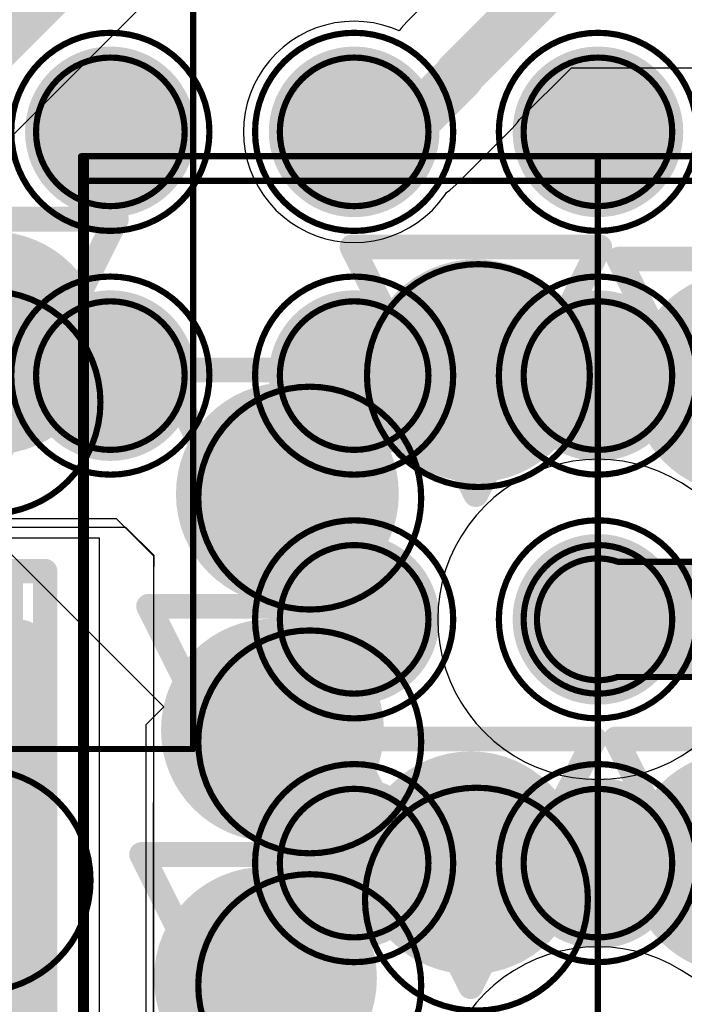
# Model space of a CAD drawing. Header units: inches. Extents: x -2.3 to 12.7, y -2.8 to 6.7.
# Tile 93 of 171: x 0.3185 to 0.3721, y 0.8944 to 0.9739. Entities that reach past the tile are written whole.
import ezdxf

# ---------------------------------------------------------------- set-up
doc = ezdxf.new("R2010")
doc.units = ezdxf.units.IN
doc.header["$MEASUREMENT"] = 0
for name, color, linetype in [('Bottom Layer', 5, 'Continuous'), ('Bottom Paste', 16, 'Continuous'), ('Bottom Solder', 6, 'Continuous'), ('Drill Drawing', 1, 'Continuous'), ('fanoutbga', 56, 'Continuous'), ('L2_GND1', 16, 'Continuous'), ('L3_PWR1', 130, 'Continuous'), ('M14 Component Bodies Bottom', 56, 'Continuous'), ('M6 Assembly Bottom', 56, 'Continuous'), ('PCB_dimesnion_airgap_trace_width', 56, 'Continuous'), ('Top Layer', 1, 'Continuous'), ('Top Paste', 8, 'Continuous'), ('Top Solder', 216, 'Continuous'), ('Via Holes', 16, 'Continuous')]:
    doc.layers.add(name, color=color, linetype=linetype)
doc.styles.add('Arial', font='txt', dxfattribs={"height": 0.2})

# ---------------------------------------------------------------- blocks, each defined once
blk = doc.blocks.new('AMF0102A_MFG_36')
at = {"layer": 'Top Layer'}
h = blk.add_hatch(color=1, dxfattribs=at)
edge = h.paths.add_edge_path()
edge.add_arc((-0.108268, 0.108268), 0.004921, 0, 360)
h = blk.add_hatch(color=1, dxfattribs=at)
edge = h.paths.add_edge_path()
edge.add_arc((-0.088583, 0.108268), 0.004921, 0, 360)
h = blk.add_hatch(color=1, dxfattribs=at)
edge = h.paths.add_edge_path()
edge.add_arc((-0.068898, 0.108268), 0.004921, 0, 360)
h = blk.add_hatch(color=1, dxfattribs=at)
edge = h.paths.add_edge_path()
edge.add_arc((-0.049213, 0.108268), 0.004921, 0, 360)
h = blk.add_hatch(color=1, dxfattribs=at)
edge = h.paths.add_edge_path()
edge.add_arc((-0.108268, 0.088583), 0.004921, 0, 360)
h = blk.add_hatch(color=1, dxfattribs=at)
edge = h.paths.add_edge_path()
edge.add_arc((-0.088583, 0.088583), 0.004921, 0, 360)
h = blk.add_hatch(color=1, dxfattribs=at)
edge = h.paths.add_edge_path()
edge.add_arc((-0.068898, 0.088583), 0.004921, 0, 360)
h = blk.add_hatch(color=1, dxfattribs=at)
edge = h.paths.add_edge_path()
edge.add_arc((-0.049213, 0.088583), 0.004921, 0, 360)
h = blk.add_hatch(color=1, dxfattribs=at)
edge = h.paths.add_edge_path()
edge.add_arc((-0.108268, 0.068898), 0.004921, 0, 360)
h = blk.add_hatch(color=1, dxfattribs=at)
edge = h.paths.add_edge_path()
edge.add_arc((-0.088583, 0.068898), 0.004921, 0, 360)
at = {"layer": 'Top Paste'}
h = blk.add_hatch(color=8, dxfattribs=at)
edge = h.paths.add_edge_path()
edge.add_arc((-0.108268, 0.108268), 0.004921, 0, 360)
h = blk.add_hatch(color=8, dxfattribs=at)
edge = h.paths.add_edge_path()
edge.add_arc((-0.088583, 0.108268), 0.004921, 0, 360)
h = blk.add_hatch(color=8, dxfattribs=at)
edge = h.paths.add_edge_path()
edge.add_arc((-0.068898, 0.108268), 0.004921, 0, 360)
h = blk.add_hatch(color=8, dxfattribs=at)
edge = h.paths.add_edge_path()
edge.add_arc((-0.049213, 0.108268), 0.004921, 0, 360)
h = blk.add_hatch(color=8, dxfattribs=at)
edge = h.paths.add_edge_path()
edge.add_arc((-0.108268, 0.088583), 0.004921, 0, 360)
h = blk.add_hatch(color=8, dxfattribs=at)
edge = h.paths.add_edge_path()
edge.add_arc((-0.088583, 0.088583), 0.004921, 0, 360)
h = blk.add_hatch(color=8, dxfattribs=at)
edge = h.paths.add_edge_path()
edge.add_arc((-0.068898, 0.088583), 0.004921, 0, 360)
h = blk.add_hatch(color=8, dxfattribs=at)
edge = h.paths.add_edge_path()
edge.add_arc((-0.049213, 0.088583), 0.004921, 0, 360)
h = blk.add_hatch(color=8, dxfattribs=at)
edge = h.paths.add_edge_path()
edge.add_arc((-0.108268, 0.068898), 0.004921, 0, 360)
h = blk.add_hatch(color=8, dxfattribs=at)
edge = h.paths.add_edge_path()
edge.add_arc((-0.088583, 0.068898), 0.004921, 0, 360)
at = {"layer": 'Top Solder'}
for points in [[(-0.104823, 0.108268, 0.00689, 0.00689, 1), (-0.111713, 0.108268, 0.00689, 0.00689, 1)], [(-0.085138, 0.108268, 0.00689, 0.00689, 1), (-0.092028, 0.108268, 0.00689, 0.00689, 1)], [(-0.065453, 0.108268, 0.00689, 0.00689, 1), (-0.072343, 0.108268, 0.00689, 0.00689, 1)], [(-0.045768, 0.108268, 0.00689, 0.00689, 1), (-0.052658, 0.108268, 0.00689, 0.00689, 1)], [(-0.113435, 0.108268, 0.003445, 0.003445, 1), (-0.10999, 0.108268, 0.003445, 0.003445, 1)], [(-0.106545, 0.108268, 0.003445, 0.003445, 1), (-0.1031, 0.108268, 0.003445, 0.003445, 1)], [(-0.09375, 0.108268, 0.003445, 0.003445, 1), (-0.090305, 0.108268, 0.003445, 0.003445, 1)], [(-0.08686, 0.108268, 0.003445, 0.003445, 1), (-0.083415, 0.108268, 0.003445, 0.003445, 1)], [(-0.074065, 0.108268, 0.003445, 0.003445, 1), (-0.07062, 0.108268, 0.003445, 0.003445, 1)], [(-0.067175, 0.108268, 0.003445, 0.003445, 1), (-0.06373, 0.108268, 0.003445, 0.003445, 1)], [(-0.05438, 0.108268, 0.003445, 0.003445, 1), (-0.050935, 0.108268, 0.003445, 0.003445, 1)], [(-0.04749, 0.108268, 0.003445, 0.003445, 1), (-0.044045, 0.108268, 0.003445, 0.003445, 1)], [(-0.104823, 0.088583, 0.00689, 0.00689, 1), (-0.111713, 0.088583, 0.00689, 0.00689, 1)], [(-0.085138, 0.088583, 0.00689, 0.00689, 1), (-0.092028, 0.088583, 0.00689, 0.00689, 1)], [(-0.065453, 0.088583, 0.00689, 0.00689, 1), (-0.072343, 0.088583, 0.00689, 0.00689, 1)], [(-0.045768, 0.088583, 0.00689, 0.00689, 1), (-0.052658, 0.088583, 0.00689, 0.00689, 1)], [(-0.113435, 0.088583, 0.003445, 0.003445, 1), (-0.10999, 0.088583, 0.003445, 0.003445, 1)], [(-0.106545, 0.088583, 0.003445, 0.003445, 1), (-0.1031, 0.088583, 0.003445, 0.003445, 1)], [(-0.09375, 0.088583, 0.003445, 0.003445, 1), (-0.090305, 0.088583, 0.003445, 0.003445, 1)], [(-0.08686, 0.088583, 0.003445, 0.003445, 1), (-0.083415, 0.088583, 0.003445, 0.003445, 1)], [(-0.074065, 0.088583, 0.003445, 0.003445, 1), (-0.07062, 0.088583, 0.003445, 0.003445, 1)], [(-0.067175, 0.088583, 0.003445, 0.003445, 1), (-0.06373, 0.088583, 0.003445, 0.003445, 1)], [(-0.05438, 0.088583, 0.003445, 0.003445, 1), (-0.050935, 0.088583, 0.003445, 0.003445, 1)], [(-0.04749, 0.088583, 0.003445, 0.003445, 1), (-0.044045, 0.088583, 0.003445, 0.003445, 1)], [(-0.104823, 0.068898, 0.00689, 0.00689, 1), (-0.111713, 0.068898, 0.00689, 0.00689, 1)], [(-0.085138, 0.068898, 0.00689, 0.00689, 1), (-0.092028, 0.068898, 0.00689, 0.00689, 1)], [(-0.113435, 0.068898, 0.003445, 0.003445, 1), (-0.10999, 0.068898, 0.003445, 0.003445, 1)], [(-0.106545, 0.068898, 0.003445, 0.003445, 1), (-0.1031, 0.068898, 0.003445, 0.003445, 1)], [(-0.09375, 0.068898, 0.003445, 0.003445, 1), (-0.090305, 0.068898, 0.003445, 0.003445, 1)], [(-0.08686, 0.068898, 0.003445, 0.003445, 1), (-0.083415, 0.068898, 0.003445, 0.003445, 1)]]:
    blk.add_lwpolyline(points, format="xyseb", close=True, dxfattribs=at)
blk = doc.blocks.new('0402S_B_64')
at = {"layer": 'Bottom Layer'}
for points in [[(-0.0125, 0.012), (-0.0125, -0.012), (-0.0275, -0.012), (-0.0275, 0.012)], [(0.0275, 0.012), (0.0275, -0.012), (0.0125, -0.012), (0.0125, 0.012)]]:
    blk.add_hatch(color=5, dxfattribs=at).paths.add_polyline_path(points)
at = {"layer": 'Bottom Paste'}
for points in [[(-0.0125, 0.012), (-0.0125, -0.012), (-0.0275, -0.012), (-0.0275, 0.012)], [(0.0275, 0.012), (0.0275, -0.012), (0.0125, -0.012), (0.0125, 0.012)]]:
    blk.add_hatch(color=16, dxfattribs=at).paths.add_polyline_path(points)
at = {"layer": 'Bottom Solder'}
for points in [[(-0.0125, 0.012), (-0.0125, -0.012), (-0.0275, -0.012), (-0.0275, 0.012)], [(0.0275, 0.012), (0.0275, -0.012), (0.0125, -0.012), (0.0125, 0.012)]]:
    blk.add_hatch(color=6, dxfattribs=at).paths.add_polyline_path(points)
at = {"layer": 'M14 Component Bodies Bottom'}
for points in [[(0.021654, 0.011811, 0.003937, 0.003937, 0), (-0.021653, 0.011811, 0.003937, 0.003937, 0)], [(-0.021653, -0.011811, 0.003937, 0.003937, 0), (-0.021653, 0.011811, 0.003937, 0.003937, 0)], [(-0.01378, -0.011811, 0.003937, 0.003937, 0), (-0.01378, 0.011811, 0.003937, 0.003937, 0)], [(0.01378, -0.011811, 0.003937, 0.003937, 0), (0.01378, 0.011811, 0.003937, 0.003937, 0)], [(0.021654, -0.011811, 0.003937, 0.003937, 0), (0.021654, 0.011811, 0.003937, 0.003937, 0)], [(0.021654, -0.011811, 0.003937, 0.003937, 0), (-0.021653, -0.011811, 0.003937, 0.003937, 0)]]:
    blk.add_lwpolyline(points, format="xyseb", dxfattribs=at)
for points in [[(-0.022638, 0.011811, 0.001969, 0.001969, 1), (-0.020669, 0.011811, 0.001969, 0.001969, 1)], [(-0.022638, 0.011811, 0.001969, 0.001969, 1), (-0.020669, 0.011811, 0.001969, 0.001969, 1)], [(-0.014764, 0.011811, 0.001969, 0.001969, 1), (-0.012795, 0.011811, 0.001969, 0.001969, 1)], [(0.012795, 0.011811, 0.001969, 0.001969, 1), (0.014764, 0.011811, 0.001969, 0.001969, 1)], [(0.020669, 0.011811, 0.001969, 0.001969, 1), (0.022638, 0.011811, 0.001969, 0.001969, 1)], [(0.020669, 0.011811, 0.001969, 0.001969, 1), (0.022638, 0.011811, 0.001969, 0.001969, 1)], [(-0.022638, -0.011811, 0.001969, 0.001969, 1), (-0.020669, -0.011811, 0.001969, 0.001969, 1)], [(-0.022638, -0.011811, 0.001969, 0.001969, 1), (-0.020669, -0.011811, 0.001969, 0.001969, 1)], [(-0.014764, -0.011811, 0.001969, 0.001969, 1), (-0.012795, -0.011811, 0.001969, 0.001969, 1)], [(0.012795, -0.011811, 0.001969, 0.001969, 1), (0.014764, -0.011811, 0.001969, 0.001969, 1)], [(0.020669, -0.011811, 0.001969, 0.001969, 1), (0.022638, -0.011811, 0.001969, 0.001969, 1)], [(0.020669, -0.011811, 0.001969, 0.001969, 1), (0.022638, -0.011811, 0.001969, 0.001969, 1)]]:
    blk.add_lwpolyline(points, format="xyseb", close=True, dxfattribs=at)
at = {"layer": 'M6 Assembly Bottom'}
for points in [[(-0.027559, -0.01378, 0.001969, 0.001969, 0), (-0.027559, 0.01378, 0.001969, 0.001969, 0)], [(0.027559, 0.01378, 0.001969, 0.001969, 0), (-0.027559, 0.01378, 0.001969, 0.001969, 0)], [(0.027559, -0.01378, 0.001969, 0.001969, 0), (0.027559, 0.01378, 0.001969, 0.001969, 0)], [(0.027559, -0.01378, 0.001969, 0.001969, 0), (-0.027559, -0.01378, 0.001969, 0.001969, 0)]]:
    blk.add_lwpolyline(points, format="xyseb", dxfattribs=at)
for points in [[(-0.028051, 0.01378, 0.000984, 0.000984, 1), (-0.027067, 0.01378, 0.000984, 0.000984, 1)], [(-0.028051, 0.01378, 0.000984, 0.000984, 1), (-0.027067, 0.01378, 0.000984, 0.000984, 1)], [(0.027067, 0.01378, 0.000984, 0.000984, 1), (0.028051, 0.01378, 0.000984, 0.000984, 1)], [(0.027067, 0.01378, 0.000984, 0.000984, 1), (0.028051, 0.01378, 0.000984, 0.000984, 1)], [(-0.028051, -0.01378, 0.000984, 0.000984, 1), (-0.027067, -0.01378, 0.000984, 0.000984, 1)], [(-0.028051, -0.01378, 0.000984, 0.000984, 1), (-0.027067, -0.01378, 0.000984, 0.000984, 1)], [(0.027067, -0.01378, 0.000984, 0.000984, 1), (0.028051, -0.01378, 0.000984, 0.000984, 1)], [(0.027067, -0.01378, 0.000984, 0.000984, 1), (0.028051, -0.01378, 0.000984, 0.000984, 1)]]:
    blk.add_lwpolyline(points, format="xyseb", close=True, dxfattribs=at)
at = {"layer": 'M6 Assembly Bottom', "style": 'Arial', "text_generation_flag": 2}
blk.add_text('C18', height=0.015, rotation=-180, dxfattribs=at).set_placement((-0.018863, 0.008086))

msp = doc.modelspace()

# ---------------------------------------------------------------- hatches: boundary and pattern name
at = {"layer": 'Bottom Layer'}
h = msp.add_hatch(color=5, dxfattribs=at)
edge = h.paths.add_edge_path()
edge.add_arc((0.31627, 0.947795), 0.009, 0, 360)
h = msp.add_hatch(color=5, dxfattribs=at)
edge = h.paths.add_edge_path()
edge.add_arc((0.355295, 0.945551), 0.009, 0, 360)
h = msp.add_hatch(color=5, dxfattribs=at)
edge = h.paths.add_edge_path()
edge.add_arc((0.376846, 0.944568), 0.009, 0, 360)
h = msp.add_hatch(color=5, dxfattribs=at)
edge = h.paths.add_edge_path()
edge.add_arc((0.340081, 0.935607), 0.009, 0, 360)
h = msp.add_hatch(color=5, dxfattribs=at)
edge = h.paths.add_edge_path()
edge.add_arc((0.338875, 0.916531), 0.009, 0, 360)
h = msp.add_hatch(color=5, dxfattribs=at)
edge = h.paths.add_edge_path()
edge.add_arc((0.354881, 0.905814), 0.009, 0, 360)
h = msp.add_hatch(color=5, dxfattribs=at)
edge = h.paths.add_edge_path()
edge.add_arc((0.376588, 0.905819), 0.009, 0, 360)
h = msp.add_hatch(color=5, dxfattribs=at)
edge = h.paths.add_edge_path()
edge.add_arc((0.338309, 0.896489), 0.009, 0, 360)
at = {"layer": 'L2_GND1'}
h = msp.add_hatch(color=16, dxfattribs=at)
edge = h.paths.add_edge_path()
edge.add_arc((0.31627, 0.947795), 0.009, 0, 360)
h = msp.add_hatch(color=16, dxfattribs=at)
edge = h.paths.add_edge_path()
edge.add_arc((0.355295, 0.945551), 0.009, 0, 360)
h = msp.add_hatch(color=16, dxfattribs=at)
edge = h.paths.add_edge_path()
edge.add_arc((0.376846, 0.944568), 0.009, 0, 360)
h = msp.add_hatch(color=16, dxfattribs=at)
edge = h.paths.add_edge_path()
edge.add_arc((0.340081, 0.935607), 0.009, 0, 360)
h = msp.add_hatch(color=16, dxfattribs=at)
edge = h.paths.add_edge_path()
edge.add_arc((0.338875, 0.916531), 0.009, 0, 360)
h = msp.add_hatch(color=16, dxfattribs=at)
edge = h.paths.add_edge_path()
edge.add_arc((0.354881, 0.905814), 0.009, 0, 360)
h = msp.add_hatch(color=16, dxfattribs=at)
edge = h.paths.add_edge_path()
edge.add_arc((0.376588, 0.905819), 0.009, 0, 360)
h = msp.add_hatch(color=16, dxfattribs=at)
edge = h.paths.add_edge_path()
edge.add_arc((0.338309, 0.896489), 0.009, 0, 360)
at = {"layer": 'L3_PWR1'}
h = msp.add_hatch(color=130, dxfattribs=at)
edge = h.paths.add_edge_path()
edge.add_arc((0.31627, 0.947795), 0.009, 0, 360)
h = msp.add_hatch(color=130, dxfattribs=at)
edge = h.paths.add_edge_path()
edge.add_arc((0.355295, 0.945551), 0.009, 0, 360)
h = msp.add_hatch(color=130, dxfattribs=at)
edge = h.paths.add_edge_path()
edge.add_arc((0.376846, 0.944568), 0.009, 0, 360)
h = msp.add_hatch(color=130, dxfattribs=at)
edge = h.paths.add_edge_path()
edge.add_arc((0.340081, 0.935607), 0.009, 0, 360)
h = msp.add_hatch(color=130, dxfattribs=at)
edge = h.paths.add_edge_path()
edge.add_arc((0.338875, 0.916531), 0.009, 0, 360)
h = msp.add_hatch(color=130, dxfattribs=at)
edge = h.paths.add_edge_path()
edge.add_arc((0.354881, 0.905814), 0.009, 0, 360)
h = msp.add_hatch(color=130, dxfattribs=at)
edge = h.paths.add_edge_path()
edge.add_arc((0.376588, 0.905819), 0.009, 0, 360)
h = msp.add_hatch(color=130, dxfattribs=at)
edge = h.paths.add_edge_path()
edge.add_arc((0.338309, 0.896489), 0.009, 0, 360)
at = {"layer": 'Top Layer'}
h = msp.add_hatch(color=1, dxfattribs=at)
edge = h.paths.add_edge_path()
edge.add_arc((0.31627, 0.947795), 0.009, 0, 360)
h = msp.add_hatch(color=1, dxfattribs=at)
edge = h.paths.add_edge_path()
edge.add_arc((0.355295, 0.945551), 0.009, 0, 360)
h = msp.add_hatch(color=1, dxfattribs=at)
edge = h.paths.add_edge_path()
edge.add_arc((0.376846, 0.944568), 0.009, 0, 360)
h = msp.add_hatch(color=1, dxfattribs=at)
edge = h.paths.add_edge_path()
edge.add_arc((0.340081, 0.935607), 0.009, 0, 360)
h = msp.add_hatch(color=1, dxfattribs=at)
edge = h.paths.add_edge_path()
edge.add_arc((0.338875, 0.916531), 0.009, 0, 360)
h = msp.add_hatch(color=1, dxfattribs=at)
edge = h.paths.add_edge_path()
edge.add_arc((0.354881, 0.905814), 0.009, 0, 360)
h = msp.add_hatch(color=1, dxfattribs=at)
edge = h.paths.add_edge_path()
edge.add_arc((0.376588, 0.905819), 0.009, 0, 360)
h = msp.add_hatch(color=1, dxfattribs=at)
edge = h.paths.add_edge_path()
edge.add_arc((0.338309, 0.896489), 0.009, 0, 360)
at = {"layer": 'Via Holes'}
h = msp.add_hatch(color=7, dxfattribs=at)
edge = h.paths.add_edge_path()
edge.add_arc((0.31627, 0.947795), 0.004, 0, 360)
h = msp.add_hatch(color=7, dxfattribs=at)
edge = h.paths.add_edge_path()
edge.add_arc((0.355295, 0.945551), 0.004, 0, 360)
h = msp.add_hatch(color=7, dxfattribs=at)
edge = h.paths.add_edge_path()
edge.add_arc((0.340081, 0.935607), 0.004, 0, 360)
h = msp.add_hatch(color=7, dxfattribs=at)
edge = h.paths.add_edge_path()
edge.add_arc((0.338875, 0.916531), 0.004, 0, 360)
h = msp.add_hatch(color=7, dxfattribs=at)
edge = h.paths.add_edge_path()
edge.add_arc((0.354881, 0.905814), 0.004, 0, 360)
h = msp.add_hatch(color=7, dxfattribs=at)
edge = h.paths.add_edge_path()
edge.add_arc((0.338309, 0.896489), 0.004, 0, 360)

# ---------------------------------------------------------------- linework, layer by layer
at = {"layer": 'Bottom Layer'}
for p, q in [((0.326272, 0.933596), (0.29699, 0.933596)), ((0.329294, 0.930574), (0.326272, 0.933596)), ((0.329294, 0.878005), (0.329294, 0.930574))]:
    msp.add_line(p, q, dxfattribs=at)
at = {"layer": 'Bottom Solder'}
for p, q in [((0.32525, 0.932902), (0.229561, 0.932902)), ((0.327044, 0.932902), (0.32525, 0.932902)), ((0.329311, 0.930635), (0.327044, 0.932902)), ((0.329308, 0.928839), (0.329311, 0.930635)), ((0.32924, 0.877797), (0.329308, 0.928839))]:
    msp.add_line(p, q, dxfattribs=at)
at = {"layer": 'Drill Drawing'}
for points in [[(0.30627, 0.957795, 0.002, 0.002, 0), (0.32627, 0.957795, 0.002, 0.002, 0)], [(0.31627, 0.937795, 0.002, 0.002, 0), (0.32627, 0.957795, 0.002, 0.002, 0)], [(0.345295, 0.955551, 0.002, 0.002, 0), (0.365295, 0.955551, 0.002, 0.002, 0)], [(0.345295, 0.955551, 0.002, 0.002, 0), (0.355295, 0.935551, 0.002, 0.002, 0)], [(0.355295, 0.935551, 0.002, 0.002, 0), (0.365295, 0.955551, 0.002, 0.002, 0)], [(0.366846, 0.954568, 0.002, 0.002, 0), (0.386846, 0.954568, 0.002, 0.002, 0)], [(0.366846, 0.954568, 0.002, 0.002, 0), (0.376846, 0.934568, 0.002, 0.002, 0)], [(0.330081, 0.945607, 0.002, 0.002, 0), (0.350081, 0.945607, 0.002, 0.002, 0)], [(0.330081, 0.945607, 0.002, 0.002, 0), (0.340081, 0.925607, 0.002, 0.002, 0)], [(0.340081, 0.925607, 0.002, 0.002, 0), (0.350081, 0.945607, 0.002, 0.002, 0)], [(0.328875, 0.926531, 0.002, 0.002, 0), (0.348875, 0.926531, 0.002, 0.002, 0)], [(0.328875, 0.926531, 0.002, 0.002, 0), (0.338875, 0.906531, 0.002, 0.002, 0)], [(0.338875, 0.906531, 0.002, 0.002, 0), (0.348875, 0.926531, 0.002, 0.002, 0)], [(0.344881, 0.915814, 0.002, 0.002, 0), (0.364881, 0.915814, 0.002, 0.002, 0)], [(0.344881, 0.915814, 0.002, 0.002, 0), (0.354881, 0.895814, 0.002, 0.002, 0)], [(0.354881, 0.895814, 0.002, 0.002, 0), (0.364881, 0.915814, 0.002, 0.002, 0)], [(0.366588, 0.915819, 0.002, 0.002, 0), (0.386588, 0.915819, 0.002, 0.002, 0)], [(0.366588, 0.915819, 0.002, 0.002, 0), (0.376588, 0.895819, 0.002, 0.002, 0)], [(0.328309, 0.906489, 0.002, 0.002, 0), (0.348309, 0.906489, 0.002, 0.002, 0)], [(0.328309, 0.906489, 0.002, 0.002, 0), (0.338309, 0.886489, 0.002, 0.002, 0)], [(0.338309, 0.886489, 0.002, 0.002, 0), (0.348309, 0.906489, 0.002, 0.002, 0)]]:
    msp.add_lwpolyline(points, format="xyseb", dxfattribs=at)
for points in [[(0.32577, 0.957795, 0.001, 0.001, 1), (0.32677, 0.957795, 0.001, 0.001, 1)], [(0.32577, 0.957795, 0.001, 0.001, 1), (0.32677, 0.957795, 0.001, 0.001, 1)], [(0.344795, 0.955551, 0.001, 0.001, 1), (0.345795, 0.955551, 0.001, 0.001, 1)], [(0.344795, 0.955551, 0.001, 0.001, 1), (0.345795, 0.955551, 0.001, 0.001, 1)], [(0.364795, 0.955551, 0.001, 0.001, 1), (0.365795, 0.955551, 0.001, 0.001, 1)], [(0.364795, 0.955551, 0.001, 0.001, 1), (0.365795, 0.955551, 0.001, 0.001, 1)], [(0.366346, 0.954568, 0.001, 0.001, 1), (0.367346, 0.954568, 0.001, 0.001, 1)], [(0.366346, 0.954568, 0.001, 0.001, 1), (0.367346, 0.954568, 0.001, 0.001, 1)], [(0.329581, 0.945607, 0.001, 0.001, 1), (0.330581, 0.945607, 0.001, 0.001, 1)], [(0.329581, 0.945607, 0.001, 0.001, 1), (0.330581, 0.945607, 0.001, 0.001, 1)], [(0.349581, 0.945607, 0.001, 0.001, 1), (0.350581, 0.945607, 0.001, 0.001, 1)], [(0.349581, 0.945607, 0.001, 0.001, 1), (0.350581, 0.945607, 0.001, 0.001, 1)], [(0.354795, 0.935551, 0.001, 0.001, 1), (0.355795, 0.935551, 0.001, 0.001, 1)], [(0.354795, 0.935551, 0.001, 0.001, 1), (0.355795, 0.935551, 0.001, 0.001, 1)], [(0.328375, 0.926531, 0.001, 0.001, 1), (0.329375, 0.926531, 0.001, 0.001, 1)], [(0.328375, 0.926531, 0.001, 0.001, 1), (0.329375, 0.926531, 0.001, 0.001, 1)], [(0.348375, 0.926531, 0.001, 0.001, 1), (0.349375, 0.926531, 0.001, 0.001, 1)], [(0.348375, 0.926531, 0.001, 0.001, 1), (0.349375, 0.926531, 0.001, 0.001, 1)], [(0.339581, 0.925607, 0.001, 0.001, 1), (0.340581, 0.925607, 0.001, 0.001, 1)], [(0.339581, 0.925607, 0.001, 0.001, 1), (0.340581, 0.925607, 0.001, 0.001, 1)], [(0.344381, 0.915814, 0.001, 0.001, 1), (0.345381, 0.915814, 0.001, 0.001, 1)], [(0.344381, 0.915814, 0.001, 0.001, 1), (0.345381, 0.915814, 0.001, 0.001, 1)], [(0.364381, 0.915814, 0.001, 0.001, 1), (0.365381, 0.915814, 0.001, 0.001, 1)], [(0.364381, 0.915814, 0.001, 0.001, 1), (0.365381, 0.915814, 0.001, 0.001, 1)], [(0.366088, 0.915819, 0.001, 0.001, 1), (0.367088, 0.915819, 0.001, 0.001, 1)], [(0.366088, 0.915819, 0.001, 0.001, 1), (0.367088, 0.915819, 0.001, 0.001, 1)], [(0.327809, 0.906489, 0.001, 0.001, 1), (0.328809, 0.906489, 0.001, 0.001, 1)], [(0.327809, 0.906489, 0.001, 0.001, 1), (0.328809, 0.906489, 0.001, 0.001, 1)], [(0.338375, 0.906531, 0.001, 0.001, 1), (0.339375, 0.906531, 0.001, 0.001, 1)], [(0.338375, 0.906531, 0.001, 0.001, 1), (0.339375, 0.906531, 0.001, 0.001, 1)], [(0.347809, 0.906489, 0.001, 0.001, 1), (0.348809, 0.906489, 0.001, 0.001, 1)], [(0.347809, 0.906489, 0.001, 0.001, 1), (0.348809, 0.906489, 0.001, 0.001, 1)], [(0.354381, 0.895814, 0.001, 0.001, 1), (0.355381, 0.895814, 0.001, 0.001, 1)], [(0.354381, 0.895814, 0.001, 0.001, 1), (0.355381, 0.895814, 0.001, 0.001, 1)]]:
    msp.add_lwpolyline(points, format="xyseb", close=True, dxfattribs=at)
at = {"layer": 'fanoutbga'}
for points in [[(0.333785, 0.964845, 0.0005, 0.0005, 1), (0.317785, 0.964845, 0.0005, 0.0005, 1)], [(0.35347, 0.964845, 0.0005, 0.0005, 1), (0.33747, 0.964845, 0.0005, 0.0005, 1)], [(0.373155, 0.964845, 0.0005, 0.0005, 1), (0.357155, 0.964845, 0.0005, 0.0005, 1)], [(0.331785, 0.964845, 0.0005, 0.0005, 1), (0.319785, 0.964845, 0.0005, 0.0005, 1)], [(0.331785, 0.964845, 0.0005, 0.0005, 1), (0.319785, 0.964845, 0.0005, 0.0005, 1)], [(0.35147, 0.964845, 0.0005, 0.0005, 1), (0.33947, 0.964845, 0.0005, 0.0005, 1)], [(0.35147, 0.964845, 0.0005, 0.0005, 1), (0.33947, 0.964845, 0.0005, 0.0005, 1)], [(0.371155, 0.964845, 0.0005, 0.0005, 1), (0.359155, 0.964845, 0.0005, 0.0005, 1)], [(0.371155, 0.964845, 0.0005, 0.0005, 1), (0.359155, 0.964845, 0.0005, 0.0005, 1)], [(0.31966, 0.964845, 0.00025, 0.00025, 1), (0.31991, 0.964845, 0.00025, 0.00025, 1)], [(0.31966, 0.964845, 0.00025, 0.00025, 1), (0.31991, 0.964845, 0.00025, 0.00025, 1)], [(0.33166, 0.964845, 0.00025, 0.00025, 1), (0.33191, 0.964845, 0.00025, 0.00025, 1)], [(0.33166, 0.964845, 0.00025, 0.00025, 1), (0.33191, 0.964845, 0.00025, 0.00025, 1)], [(0.33366, 0.964845, 0.00025, 0.00025, 1), (0.33391, 0.964845, 0.00025, 0.00025, 1)], [(0.337345, 0.964845, 0.00025, 0.00025, 1), (0.337595, 0.964845, 0.00025, 0.00025, 1)], [(0.339345, 0.964845, 0.00025, 0.00025, 1), (0.339595, 0.964845, 0.00025, 0.00025, 1)], [(0.339345, 0.964845, 0.00025, 0.00025, 1), (0.339595, 0.964845, 0.00025, 0.00025, 1)], [(0.351345, 0.964845, 0.00025, 0.00025, 1), (0.351595, 0.964845, 0.00025, 0.00025, 1)], [(0.351345, 0.964845, 0.00025, 0.00025, 1), (0.351595, 0.964845, 0.00025, 0.00025, 1)], [(0.353345, 0.964845, 0.00025, 0.00025, 1), (0.353595, 0.964845, 0.00025, 0.00025, 1)], [(0.35703, 0.964845, 0.00025, 0.00025, 1), (0.35728, 0.964845, 0.00025, 0.00025, 1)], [(0.35903, 0.964845, 0.00025, 0.00025, 1), (0.35928, 0.964845, 0.00025, 0.00025, 1)], [(0.35903, 0.964845, 0.00025, 0.00025, 1), (0.35928, 0.964845, 0.00025, 0.00025, 1)], [(0.37103, 0.964845, 0.00025, 0.00025, 1), (0.37128, 0.964845, 0.00025, 0.00025, 1)], [(0.37103, 0.964845, 0.00025, 0.00025, 1), (0.37128, 0.964845, 0.00025, 0.00025, 1)], [(0.364505, 0.94516, 0.0005, 0.0005, 1), (0.346505, 0.94516, 0.0005, 0.0005, 1)], [(0.364505, 0.94516, 0.0005, 0.0005, 1), (0.346505, 0.94516, 0.0005, 0.0005, 1)], [(0.333785, 0.94516, 0.0005, 0.0005, 1), (0.317785, 0.94516, 0.0005, 0.0005, 1)], [(0.35347, 0.94516, 0.0005, 0.0005, 1), (0.33747, 0.94516, 0.0005, 0.0005, 1)], [(0.373155, 0.94516, 0.0005, 0.0005, 1), (0.357155, 0.94516, 0.0005, 0.0005, 1)], [(0.324985, 0.94299, 0.0005, 0.0005, 1), (0.306985, 0.94299, 0.0005, 0.0005, 1)], [(0.324985, 0.94299, 0.0005, 0.0005, 1), (0.306985, 0.94299, 0.0005, 0.0005, 1)], [(0.331785, 0.94516, 0.0005, 0.0005, 1), (0.319785, 0.94516, 0.0005, 0.0005, 1)], [(0.331785, 0.94516, 0.0005, 0.0005, 1), (0.319785, 0.94516, 0.0005, 0.0005, 1)], [(0.35147, 0.94516, 0.0005, 0.0005, 1), (0.33947, 0.94516, 0.0005, 0.0005, 1)], [(0.35147, 0.94516, 0.0005, 0.0005, 1), (0.33947, 0.94516, 0.0005, 0.0005, 1)], [(0.371155, 0.94516, 0.0005, 0.0005, 1), (0.359155, 0.94516, 0.0005, 0.0005, 1)], [(0.371155, 0.94516, 0.0005, 0.0005, 1), (0.359155, 0.94516, 0.0005, 0.0005, 1)], [(0.354505, 0.94516, 0.002, 0.002, 1), (0.356505, 0.94516, 0.002, 0.002, 1)], [(0.354825, 0.94546, 0.002, 0.002, 1), (0.356825, 0.94546, 0.002, 0.002, 1)], [(0.354825, 0.94546, 0.002, 0.002, 1), (0.356825, 0.94546, 0.002, 0.002, 1)], [(0.364155, 0.94516, 0.002, 0.002, 1), (0.366155, 0.94516, 0.002, 0.002, 1)], [(0.31966, 0.94516, 0.00025, 0.00025, 1), (0.31991, 0.94516, 0.00025, 0.00025, 1)], [(0.31966, 0.94516, 0.00025, 0.00025, 1), (0.31991, 0.94516, 0.00025, 0.00025, 1)], [(0.33166, 0.94516, 0.00025, 0.00025, 1), (0.33191, 0.94516, 0.00025, 0.00025, 1)], [(0.33166, 0.94516, 0.00025, 0.00025, 1), (0.33191, 0.94516, 0.00025, 0.00025, 1)], [(0.33366, 0.94516, 0.00025, 0.00025, 1), (0.33391, 0.94516, 0.00025, 0.00025, 1)], [(0.337345, 0.94516, 0.00025, 0.00025, 1), (0.337595, 0.94516, 0.00025, 0.00025, 1)], [(0.339345, 0.94516, 0.00025, 0.00025, 1), (0.339595, 0.94516, 0.00025, 0.00025, 1)], [(0.339345, 0.94516, 0.00025, 0.00025, 1), (0.339595, 0.94516, 0.00025, 0.00025, 1)], [(0.34638, 0.94516, 0.00025, 0.00025, 1), (0.34663, 0.94516, 0.00025, 0.00025, 1)], [(0.34638, 0.94516, 0.00025, 0.00025, 1), (0.34663, 0.94516, 0.00025, 0.00025, 1)], [(0.351345, 0.94516, 0.00025, 0.00025, 1), (0.351595, 0.94516, 0.00025, 0.00025, 1)], [(0.351345, 0.94516, 0.00025, 0.00025, 1), (0.351595, 0.94516, 0.00025, 0.00025, 1)], [(0.353345, 0.94516, 0.00025, 0.00025, 1), (0.353595, 0.94516, 0.00025, 0.00025, 1)], [(0.35703, 0.94516, 0.00025, 0.00025, 1), (0.35728, 0.94516, 0.00025, 0.00025, 1)], [(0.35903, 0.94516, 0.00025, 0.00025, 1), (0.35928, 0.94516, 0.00025, 0.00025, 1)], [(0.35903, 0.94516, 0.00025, 0.00025, 1), (0.35928, 0.94516, 0.00025, 0.00025, 1)], [(0.36438, 0.94516, 0.00025, 0.00025, 1), (0.36463, 0.94516, 0.00025, 0.00025, 1)], [(0.36438, 0.94516, 0.00025, 0.00025, 1), (0.36463, 0.94516, 0.00025, 0.00025, 1)], [(0.37103, 0.94516, 0.00025, 0.00025, 1), (0.37128, 0.94516, 0.00025, 0.00025, 1)], [(0.37103, 0.94516, 0.00025, 0.00025, 1), (0.37128, 0.94516, 0.00025, 0.00025, 1)], [(0.350885, 0.935265, 0.0005, 0.0005, 1), (0.332885, 0.935265, 0.0005, 0.0005, 1)], [(0.350885, 0.935265, 0.0005, 0.0005, 1), (0.332885, 0.935265, 0.0005, 0.0005, 1)], [(0.32486, 0.94299, 0.00025, 0.00025, 1), (0.32511, 0.94299, 0.00025, 0.00025, 1)], [(0.32486, 0.94299, 0.00025, 0.00025, 1), (0.32511, 0.94299, 0.00025, 0.00025, 1)], [(0.33276, 0.935265, 0.00025, 0.00025, 1), (0.33301, 0.935265, 0.00025, 0.00025, 1)], [(0.33276, 0.935265, 0.00025, 0.00025, 1), (0.33301, 0.935265, 0.00025, 0.00025, 1)], [(0.35076, 0.935265, 0.00025, 0.00025, 1), (0.35101, 0.935265, 0.00025, 0.00025, 1)], [(0.35076, 0.935265, 0.00025, 0.00025, 1), (0.35101, 0.935265, 0.00025, 0.00025, 1)], [(0.35347, 0.925475, 0.0005, 0.0005, 1), (0.33747, 0.925475, 0.0005, 0.0005, 1)], [(0.373155, 0.925475, 0.0005, 0.0005, 1), (0.357155, 0.925475, 0.0005, 0.0005, 1)], [(0.35147, 0.925475, 0.0005, 0.0005, 1), (0.33947, 0.925475, 0.0005, 0.0005, 1)], [(0.35147, 0.925475, 0.0005, 0.0005, 1), (0.33947, 0.925475, 0.0005, 0.0005, 1)], [(0.371155, 0.925475, 0.0005, 0.0005, 1), (0.359155, 0.925475, 0.0005, 0.0005, 1)], [(0.371155, 0.925475, 0.0005, 0.0005, 1), (0.359155, 0.925475, 0.0005, 0.0005, 1)], [(0.364155, 0.925475, 0.002, 0.002, 1), (0.366155, 0.925475, 0.002, 0.002, 1)], [(0.337345, 0.925475, 0.00025, 0.00025, 1), (0.337595, 0.925475, 0.00025, 0.00025, 1)], [(0.339345, 0.925475, 0.00025, 0.00025, 1), (0.339595, 0.925475, 0.00025, 0.00025, 1)], [(0.339345, 0.925475, 0.00025, 0.00025, 1), (0.339595, 0.925475, 0.00025, 0.00025, 1)], [(0.351345, 0.925475, 0.00025, 0.00025, 1), (0.351595, 0.925475, 0.00025, 0.00025, 1)], [(0.351345, 0.925475, 0.00025, 0.00025, 1), (0.351595, 0.925475, 0.00025, 0.00025, 1)], [(0.353345, 0.925475, 0.00025, 0.00025, 1), (0.353595, 0.925475, 0.00025, 0.00025, 1)], [(0.35703, 0.925475, 0.00025, 0.00025, 1), (0.35728, 0.925475, 0.00025, 0.00025, 1)], [(0.35903, 0.925475, 0.00025, 0.00025, 1), (0.35928, 0.925475, 0.00025, 0.00025, 1)], [(0.35903, 0.925475, 0.00025, 0.00025, 1), (0.35928, 0.925475, 0.00025, 0.00025, 1)], [(0.37103, 0.925475, 0.00025, 0.00025, 1), (0.37128, 0.925475, 0.00025, 0.00025, 1)], [(0.37103, 0.925475, 0.00025, 0.00025, 1), (0.37128, 0.925475, 0.00025, 0.00025, 1)], [(0.350885, 0.91558, 0.0005, 0.0005, 1), (0.332885, 0.91558, 0.0005, 0.0005, 1)], [(0.350885, 0.91558, 0.0005, 0.0005, 1), (0.332885, 0.91558, 0.0005, 0.0005, 1)], [(0.33276, 0.91558, 0.00025, 0.00025, 1), (0.33301, 0.91558, 0.00025, 0.00025, 1)], [(0.33276, 0.91558, 0.00025, 0.00025, 1), (0.33301, 0.91558, 0.00025, 0.00025, 1)], [(0.35076, 0.91558, 0.00025, 0.00025, 1), (0.35101, 0.91558, 0.00025, 0.00025, 1)], [(0.35076, 0.91558, 0.00025, 0.00025, 1), (0.35101, 0.91558, 0.00025, 0.00025, 1)], [(0.324185, 0.9044, 0.0005, 0.0005, 1), (0.306185, 0.9044, 0.0005, 0.0005, 1)], [(0.324185, 0.9044, 0.0005, 0.0005, 1), (0.306185, 0.9044, 0.0005, 0.0005, 1)], [(0.35347, 0.90579, 0.0005, 0.0005, 1), (0.33747, 0.90579, 0.0005, 0.0005, 1)], [(0.373155, 0.90579, 0.0005, 0.0005, 1), (0.357155, 0.90579, 0.0005, 0.0005, 1)], [(0.364345, 0.90288, 0.0005, 0.0005, 1), (0.346345, 0.90288, 0.0005, 0.0005, 1)], [(0.364345, 0.90288, 0.0005, 0.0005, 1), (0.346345, 0.90288, 0.0005, 0.0005, 1)], [(0.35147, 0.90579, 0.0005, 0.0005, 1), (0.33947, 0.90579, 0.0005, 0.0005, 1)], [(0.35147, 0.90579, 0.0005, 0.0005, 1), (0.33947, 0.90579, 0.0005, 0.0005, 1)], [(0.371155, 0.90579, 0.0005, 0.0005, 1), (0.359155, 0.90579, 0.0005, 0.0005, 1)], [(0.371155, 0.90579, 0.0005, 0.0005, 1), (0.359155, 0.90579, 0.0005, 0.0005, 1)], [(0.337345, 0.90579, 0.00025, 0.00025, 1), (0.337595, 0.90579, 0.00025, 0.00025, 1)], [(0.339345, 0.90579, 0.00025, 0.00025, 1), (0.339595, 0.90579, 0.00025, 0.00025, 1)], [(0.339345, 0.90579, 0.00025, 0.00025, 1), (0.339595, 0.90579, 0.00025, 0.00025, 1)], [(0.351345, 0.90579, 0.00025, 0.00025, 1), (0.351595, 0.90579, 0.00025, 0.00025, 1)], [(0.351345, 0.90579, 0.00025, 0.00025, 1), (0.351595, 0.90579, 0.00025, 0.00025, 1)], [(0.353345, 0.90579, 0.00025, 0.00025, 1), (0.353595, 0.90579, 0.00025, 0.00025, 1)], [(0.35703, 0.90579, 0.00025, 0.00025, 1), (0.35728, 0.90579, 0.00025, 0.00025, 1)], [(0.35903, 0.90579, 0.00025, 0.00025, 1), (0.35928, 0.90579, 0.00025, 0.00025, 1)], [(0.35903, 0.90579, 0.00025, 0.00025, 1), (0.35928, 0.90579, 0.00025, 0.00025, 1)], [(0.37103, 0.90579, 0.00025, 0.00025, 1), (0.37128, 0.90579, 0.00025, 0.00025, 1)], [(0.37103, 0.90579, 0.00025, 0.00025, 1), (0.37128, 0.90579, 0.00025, 0.00025, 1)], [(0.350885, 0.895895, 0.0005, 0.0005, 1), (0.332885, 0.895895, 0.0005, 0.0005, 1)], [(0.350885, 0.895895, 0.0005, 0.0005, 1), (0.332885, 0.895895, 0.0005, 0.0005, 1)], [(0.32406, 0.9044, 0.00025, 0.00025, 1), (0.32431, 0.9044, 0.00025, 0.00025, 1)], [(0.32406, 0.9044, 0.00025, 0.00025, 1), (0.32431, 0.9044, 0.00025, 0.00025, 1)], [(0.34622, 0.90288, 0.00025, 0.00025, 1), (0.34647, 0.90288, 0.00025, 0.00025, 1)], [(0.34622, 0.90288, 0.00025, 0.00025, 1), (0.34647, 0.90288, 0.00025, 0.00025, 1)], [(0.36422, 0.90288, 0.00025, 0.00025, 1), (0.36447, 0.90288, 0.00025, 0.00025, 1)], [(0.36422, 0.90288, 0.00025, 0.00025, 1), (0.36447, 0.90288, 0.00025, 0.00025, 1)], [(0.33276, 0.895895, 0.00025, 0.00025, 1), (0.33301, 0.895895, 0.00025, 0.00025, 1)], [(0.33276, 0.895895, 0.00025, 0.00025, 1), (0.33301, 0.895895, 0.00025, 0.00025, 1)], [(0.35076, 0.895895, 0.00025, 0.00025, 1), (0.35101, 0.895895, 0.00025, 0.00025, 1)], [(0.35076, 0.895895, 0.00025, 0.00025, 1), (0.35101, 0.895895, 0.00025, 0.00025, 1)]]:
    msp.add_lwpolyline(points, format="xyseb", close=True, dxfattribs=at)
for points in [[(0.355505, 0.94516, 0.004, 0.004, 0), (0.355825, 0.94546, 0.004, 0.004, 0)], [(0.355825, 0.94546, 0.004, 0.004, 0), (0.365155, 0.94516, 0.004, 0.004, 0)], [(0.365155, 0.925475, 0.004, 0.004, 0), (0.421595, 0.925475, 0.004, 0.004, 0)]]:
    msp.add_lwpolyline(points, format="xyseb", dxfattribs=at)
at = {"layer": 'L3_PWR1'}
for p, q in [((0.3301, 0.918399), (0.317825, 0.930674)), ((0.328683, 0.916983), (0.3301, 0.918399)), ((0.328683, 0.876174), (0.328683, 0.916983))]:
    msp.add_line(p, q, dxfattribs=at)
at = {"layer": 'PCB_dimesnion_airgap_trace_width'}
for points in [[(0.33248, 0.915006, 0.0005, 0.0005, 0), (0.33248, 1.01232, 0.0005, 0.0005, 0)], [(0.323426, 0.79752, 0.0005, 0.0005, 0), (0.323426, 0.962874, 0.0005, 0.0005, 0)], [(0.323426, 0.962874, 0.0005, 0.0005, 0), (0.404521, 0.962874, 0.0005, 0.0005, 0)], [(0.32382, 0.962874, 0.0005, 0.0005, 0), (0.32382, 0.79752, 0.0005, 0.0005, 0)], [(0.32382, 0.962874, 0.0005, 0.0005, 0), (0.32382, 0.79752, 0.0005, 0.0005, 0)], [(0.32382, 0.962874, 0.0005, 0.0005, 0), (0.32382, 0.79752, 0.0005, 0.0005, 0)], [(0.32382, 0.962874, 0.0005, 0.0005, 0), (0.365151, 0.962874, 0.0005, 0.0005, 0)], [(0.32382, 0.962874, 0.0005, 0.0005, 0), (0.404521, 0.962874, 0.0005, 0.0005, 0)], [(0.32382, 0.962874, 0.0005, 0.0005, 0), (0.404521, 0.962874, 0.0005, 0.0005, 0)], [(0.365151, 0.925478, 0.0005, 0.0005, 0), (0.365151, 0.962874, 0.0005, 0.0005, 0)], [(0.365151, 0.925478, 0.0005, 0.0005, 0), (0.365151, 0.962874, 0.0005, 0.0005, 0)], [(0.365151, 0.962874, 0.0005, 0.0005, 0), (0.404521, 0.962874, 0.0005, 0.0005, 0)], [(0.32382, 0.960885, 0.0005, 0.0005, 0), (0.32382, 0.79752, 0.0005, 0.0005, 0)], [(0.32382, 0.960885, 0.0005, 0.0005, 0), (0.404521, 0.960885, 0.0005, 0.0005, 0)], [(0.366752, 0.920825, 0.0005, 0.0005, -1.405203), (0.366775, 0.930124, 0.0005, 0.0005, 0)], [(0.366775, 0.930124, 0.0005, 0.0005, 0), (0.404521, 0.930124, 0.0005, 0.0005, 0)], [(0.365151, 0.92547, 0.0005, 0.0005, -1), (0.365151, 0.925478, 0.0005, 0.0005, 0)], [(0.365151, 0.925478, 0.0005, 0.0005, -0.414214), (0.365155, 0.925474, 0.0005, 0.0005, 0)], [(0.365155, 0.925475, 0.0005, 0.0005, -0.414214), (0.365151, 0.92547, 0.0005, 0.0005, 0)], [(0.365151, 0.886108, 0.0005, 0.0005, 0), (0.365151, 0.92547, 0.0005, 0.0005, 0)], [(0.365151, 0.886108, 0.0005, 0.0005, 0), (0.365151, 0.92547, 0.0005, 0.0005, 0)], [(0.366752, 0.920825, 0.0005, 0.0005, 0), (0.404521, 0.920825, 0.0005, 0.0005, 0)], [(0.134055, 0.915006, 0.0005, 0.0005, 0), (0.33248, 0.915006, 0.0005, 0.0005, 0)]]:
    msp.add_lwpolyline(points, format="xyseb", dxfattribs=at)
for points in [[(0.323301, 0.962874, 0.00025, 0.00025, 1), (0.323551, 0.962874, 0.00025, 0.00025, 1)], [(0.323301, 0.962874, 0.00025, 0.00025, 1), (0.323551, 0.962874, 0.00025, 0.00025, 1)], [(0.323695, 0.962874, 0.00025, 0.00025, 1), (0.323945, 0.962874, 0.00025, 0.00025, 1)], [(0.323695, 0.962874, 0.00025, 0.00025, 1), (0.323945, 0.962874, 0.00025, 0.00025, 1)], [(0.323695, 0.962874, 0.00025, 0.00025, 1), (0.323945, 0.962874, 0.00025, 0.00025, 1)], [(0.323695, 0.962874, 0.00025, 0.00025, 1), (0.323945, 0.962874, 0.00025, 0.00025, 1)], [(0.323695, 0.962874, 0.00025, 0.00025, 1), (0.323945, 0.962874, 0.00025, 0.00025, 1)], [(0.323695, 0.962874, 0.00025, 0.00025, 1), (0.323945, 0.962874, 0.00025, 0.00025, 1)], [(0.365026, 0.962874, 0.00025, 0.00025, 1), (0.365276, 0.962874, 0.00025, 0.00025, 1)], [(0.365026, 0.962874, 0.00025, 0.00025, 1), (0.365276, 0.962874, 0.00025, 0.00025, 1)], [(0.365026, 0.962874, 0.00025, 0.00025, 1), (0.365276, 0.962874, 0.00025, 0.00025, 1)], [(0.365026, 0.962874, 0.00025, 0.00025, 1), (0.365276, 0.962874, 0.00025, 0.00025, 1)], [(0.323695, 0.960885, 0.00025, 0.00025, 1), (0.323945, 0.960885, 0.00025, 0.00025, 1)], [(0.323695, 0.960885, 0.00025, 0.00025, 1), (0.323945, 0.960885, 0.00025, 0.00025, 1)], [(0.36665, 0.930124, 0.00025, 0.00025, 1), (0.3669, 0.930124, 0.00025, 0.00025, 1)], [(0.36665, 0.930124, 0.00025, 0.00025, 1), (0.3669, 0.930124, 0.00025, 0.00025, 1)], [(0.365026, 0.925478, 0.00025, 0.00025, 1), (0.365276, 0.925478, 0.00025, 0.00025, 1)], [(0.365026, 0.925478, 0.00025, 0.00025, 1), (0.365276, 0.925478, 0.00025, 0.00025, 1)], [(0.365026, 0.925478, 0.00025, 0.00025, 1), (0.365276, 0.925478, 0.00025, 0.00025, 1)], [(0.365026, 0.925478, 0.00025, 0.00025, 1), (0.365276, 0.925478, 0.00025, 0.00025, 1)], [(0.365026, 0.92547, 0.00025, 0.00025, 1), (0.365276, 0.92547, 0.00025, 0.00025, 1)], [(0.365026, 0.92547, 0.00025, 0.00025, 1), (0.365276, 0.92547, 0.00025, 0.00025, 1)], [(0.365026, 0.92547, 0.00025, 0.00025, 1), (0.365276, 0.92547, 0.00025, 0.00025, 1)], [(0.365026, 0.92547, 0.00025, 0.00025, 1), (0.365276, 0.92547, 0.00025, 0.00025, 1)], [(0.36503, 0.925475, 0.00025, 0.00025, 1), (0.36528, 0.925475, 0.00025, 0.00025, 1)], [(0.36503, 0.925474, 0.00025, 0.00025, 1), (0.36528, 0.925474, 0.00025, 0.00025, 1)], [(0.366627, 0.920825, 0.00025, 0.00025, 1), (0.366877, 0.920825, 0.00025, 0.00025, 1)], [(0.366627, 0.920825, 0.00025, 0.00025, 1), (0.366877, 0.920825, 0.00025, 0.00025, 1)], [(0.332355, 0.915006, 0.00025, 0.00025, 1), (0.332605, 0.915006, 0.00025, 0.00025, 1)], [(0.332355, 0.915006, 0.00025, 0.00025, 1), (0.332605, 0.915006, 0.00025, 0.00025, 1)]]:
    msp.add_lwpolyline(points, format="xyseb", close=True, dxfattribs=at)
at = {"layer": 'Top Layer'}
for p, q in [((0.356271, 0.98028), (0.349719, 0.973728)), ((0.313976, 0.960654), (0.332367, 0.979045)), ((0.343159, 0.97347), (0.342416, 0.973236)), ((0.34392, 0.973639), (0.343159, 0.97347)), ((0.344692, 0.97374), (0.34392, 0.973639)), ((0.34547, 0.973774), (0.344692, 0.97374)), ((0.346249, 0.97374), (0.34547, 0.973774)), ((0.347021, 0.973639), (0.346249, 0.97374)), ((0.347782, 0.97347), (0.347021, 0.973639)), ((0.348524, 0.973236), (0.347782, 0.97347)), ((0.349719, 0.973728), (0.34927, 0.973225)), ((0.341005, 0.972578), (0.340348, 0.972159)), ((0.341696, 0.972938), (0.341005, 0.972578)), ((0.342416, 0.973236), (0.341696, 0.972938)), ((0.349106, 0.972995), (0.348524, 0.973236)), ((0.34927, 0.973225), (0.349106, 0.972995)), ((0.349106, 0.972995), (0.349106, 0.972995)), ((0.340348, 0.972159), (0.33973, 0.971685)), ((0.339156, 0.971159), (0.33863, 0.970585)), ((0.33973, 0.971685), (0.339156, 0.971159)), ((0.33863, 0.970585), (0.338155, 0.969967)), ((0.337737, 0.96931), (0.337377, 0.968619)), ((0.338155, 0.969967), (0.337737, 0.96931)), ((0.35883, 0.965842), (0.363011, 0.970022)), ((0.363011, 0.970022), (0.400315, 0.970022)), ((0.337377, 0.968619), (0.337079, 0.967899)), ((0.337079, 0.967899), (0.336845, 0.967156)), ((0.336845, 0.967156), (0.336676, 0.966395)), ((0.336676, 0.966395), (0.336575, 0.965623)), ((0.336575, 0.965623), (0.336541, 0.964845)), ((0.358218, 0.965109), (0.358667, 0.965611)), ((0.358667, 0.965611), (0.35883, 0.965842)), ((0.336541, 0.964845), (0.336575, 0.964066)), ((0.353704, 0.960595), (0.358218, 0.965109)), ((0.336575, 0.964066), (0.336676, 0.963294)), ((0.336676, 0.963294), (0.336845, 0.962534)), ((0.336845, 0.962534), (0.337079, 0.961791)), ((0.337079, 0.961791), (0.337377, 0.961071)), ((0.337377, 0.961071), (0.337737, 0.96038)), ((0.353202, 0.960146), (0.353704, 0.960595)), ((0.337737, 0.96038), (0.338155, 0.959723)), ((0.352785, 0.959723), (0.352934, 0.959956)), ((0.352934, 0.959956), (0.353202, 0.960146)), ((0.338155, 0.959723), (0.33863, 0.959105)), ((0.33863, 0.959105), (0.339156, 0.95853)), ((0.351785, 0.95853), (0.352311, 0.959105)), ((0.352311, 0.959105), (0.352785, 0.959723)), ((0.339156, 0.95853), (0.33973, 0.958004)), ((0.35121, 0.958004), (0.351785, 0.95853)), ((0.33973, 0.958004), (0.340348, 0.95753)), ((0.340348, 0.95753), (0.341005, 0.957111)), ((0.349935, 0.957111), (0.350592, 0.95753)), ((0.350592, 0.95753), (0.35121, 0.958004)), ((0.341005, 0.957111), (0.341696, 0.956752)), ((0.341696, 0.956752), (0.342416, 0.956453)), ((0.348524, 0.956453), (0.349244, 0.956752)), ((0.349244, 0.956752), (0.349935, 0.957111)), ((0.342416, 0.956453), (0.343159, 0.956219)), ((0.343159, 0.956219), (0.34392, 0.956051)), ((0.34392, 0.956051), (0.344692, 0.955949)), ((0.344692, 0.955949), (0.34547, 0.955915)), ((0.34547, 0.955915), (0.346249, 0.955949)), ((0.346249, 0.955949), (0.347021, 0.956051)), ((0.347021, 0.956051), (0.347782, 0.956219)), ((0.347782, 0.956219), (0.348524, 0.956453)), ((0.364141, 0.938366), (0.363132, 0.938247)), ((0.365155, 0.938406), (0.364141, 0.938366)), ((0.36617, 0.938366), (0.365155, 0.938406)), ((0.367178, 0.938247), (0.36617, 0.938366)), ((0.361159, 0.937773), (0.360207, 0.937422)), ((0.362137, 0.938048), (0.361159, 0.937773)), ((0.363132, 0.938247), (0.362137, 0.938048)), ((0.368174, 0.938048), (0.367178, 0.938247)), ((0.369151, 0.937773), (0.368174, 0.938048)), ((0.370104, 0.937422), (0.369151, 0.937773)), ((0.359285, 0.936996), (0.358399, 0.9365)), ((0.360207, 0.937422), (0.359285, 0.936996)), ((0.371026, 0.936996), (0.370104, 0.937422)), ((0.371912, 0.9365), (0.371026, 0.936996)), ((0.357554, 0.935936), (0.356757, 0.935308)), ((0.358399, 0.9365), (0.357554, 0.935936)), ((0.372756, 0.935936), (0.371912, 0.9365)), ((0.356757, 0.935308), (0.356012, 0.934618)), ((0.356012, 0.934618), (0.355322, 0.933873)), ((0.355322, 0.933873), (0.354694, 0.933075)), ((0.354694, 0.933075), (0.35413, 0.932231)), ((0.324918, 0.93204), (0.312257, 0.93204)), ((0.324917, 0.880134), (0.324918, 0.93204)), ((0.35413, 0.932231), (0.353633, 0.931345)), ((0.353633, 0.931345), (0.353208, 0.930423)), ((0.353208, 0.930423), (0.352857, 0.929471)), ((0.352857, 0.929471), (0.352581, 0.928493)), ((0.352581, 0.928493), (0.352383, 0.927497)), ((0.352383, 0.927497), (0.352264, 0.926489)), ((0.352264, 0.926489), (0.352224, 0.925475)), ((0.352224, 0.925475), (0.352264, 0.92446)), ((0.352264, 0.92446), (0.352383, 0.923452)), ((0.352383, 0.923452), (0.352581, 0.922456)), ((0.352581, 0.922456), (0.352857, 0.921479)), ((0.352857, 0.921479), (0.353208, 0.920526)), ((0.353208, 0.920526), (0.353633, 0.919604)), ((0.353633, 0.919604), (0.35413, 0.918718)), ((0.35413, 0.918718), (0.354694, 0.917874)), ((0.354694, 0.917874), (0.355322, 0.917076)), ((0.355322, 0.917076), (0.356012, 0.916331)), ((0.356012, 0.916331), (0.356757, 0.915642)), ((0.356757, 0.915642), (0.357554, 0.915013)), ((0.357554, 0.915013), (0.358399, 0.914449)), ((0.358399, 0.914449), (0.359285, 0.913953)), ((0.371026, 0.913953), (0.371912, 0.914449)), ((0.371912, 0.914449), (0.372756, 0.915013)), ((0.359285, 0.913953), (0.360207, 0.913528)), ((0.370104, 0.913528), (0.371026, 0.913953)), ((0.360207, 0.913528), (0.361159, 0.913176)), ((0.361159, 0.913176), (0.362137, 0.912901)), ((0.362137, 0.912901), (0.363132, 0.912703)), ((0.367178, 0.912703), (0.368174, 0.912901)), ((0.368174, 0.912901), (0.369151, 0.913176)), ((0.369151, 0.913176), (0.370104, 0.913528)), ((0.363132, 0.912703), (0.364141, 0.912583)), ((0.364141, 0.912583), (0.365155, 0.912543)), ((0.365155, 0.912543), (0.36617, 0.912583)), ((0.36617, 0.912583), (0.367178, 0.912703)), ((0.362137, 0.898679), (0.361159, 0.898403)), ((0.363132, 0.898877), (0.362137, 0.898679)), ((0.364141, 0.898996), (0.363132, 0.898877)), ((0.365155, 0.899036), (0.364141, 0.898996)), ((0.36617, 0.898996), (0.365155, 0.899036)), ((0.367178, 0.898877), (0.36617, 0.898996)), ((0.368174, 0.898679), (0.367178, 0.898877)), ((0.369151, 0.898403), (0.368174, 0.898679)), ((0.360207, 0.898052), (0.359285, 0.897626)), ((0.361159, 0.898403), (0.360207, 0.898052)), ((0.370104, 0.898052), (0.369151, 0.898403)), ((0.371026, 0.897626), (0.370104, 0.898052)), ((0.358399, 0.89713), (0.357554, 0.896566)), ((0.359285, 0.897626), (0.358399, 0.89713)), ((0.371912, 0.89713), (0.371026, 0.897626)), ((0.372756, 0.896566), (0.371912, 0.89713)), ((0.357554, 0.896566), (0.356757, 0.895938)), ((0.356757, 0.895938), (0.356012, 0.895248)), ((0.356012, 0.895248), (0.355322, 0.894503)), ((0.355322, 0.894503), (0.354694, 0.893705))]:
    msp.add_line(p, q, dxfattribs=at)
for points in [[(0.309668, 0.964845, 0.004, 0.004, 0), (0.329878, 0.985055, 0.004, 0.004, 0)], [(0.353968, 0.969479, 0.004, 0.004, 0), (0.360521, 0.976032, 0.004, 0.004, 0)], [(0.349455, 0.964845, 0.004, 0.004, 0), (0.353968, 0.969358, 0.004, 0.004, 0)], [(0.353968, 0.969358, 0.004, 0.004, 0), (0.353968, 0.969479, 0.004, 0.004, 0)], [(0.34547, 0.964845, 0.004, 0.004, 0), (0.349455, 0.964845, 0.004, 0.004, 0)], [(0.365155, 0.925475, 0.0093, 0.0093, 0), (0.412837, 0.925475, 0.0093, 0.0093, 0)]]:
    msp.add_lwpolyline(points, format="xyseb", dxfattribs=at)
for points in [[(0.352968, 0.969479, 0.002, 0.002, 1), (0.354968, 0.969479, 0.002, 0.002, 1)], [(0.352968, 0.969479, 0.002, 0.002, 1), (0.354968, 0.969479, 0.002, 0.002, 1)], [(0.352968, 0.969358, 0.002, 0.002, 1), (0.354968, 0.969358, 0.002, 0.002, 1)], [(0.352968, 0.969358, 0.002, 0.002, 1), (0.354968, 0.969358, 0.002, 0.002, 1)], [(0.34447, 0.964845, 0.002, 0.002, 1), (0.34647, 0.964845, 0.002, 0.002, 1)], [(0.348455, 0.964845, 0.002, 0.002, 1), (0.350455, 0.964845, 0.002, 0.002, 1)], [(0.348455, 0.964845, 0.002, 0.002, 1), (0.350455, 0.964845, 0.002, 0.002, 1)], [(0.36283, 0.925475, 0.00465, 0.00465, 1), (0.36748, 0.925475, 0.00465, 0.00465, 1)]]:
    msp.add_lwpolyline(points, format="xyseb", close=True, dxfattribs=at)

# ---------------------------------------------------------------- block references
at = {"rotation": 270}
for name, p in [('AMF0102A_MFG_36', (0.256888, 0.856577)), ('0402S_B_64', (0.306743, 0.90181))]:
    msp.add_blockref(name, p, dxfattribs=at)

doc.saveas('drawing.dxf')
